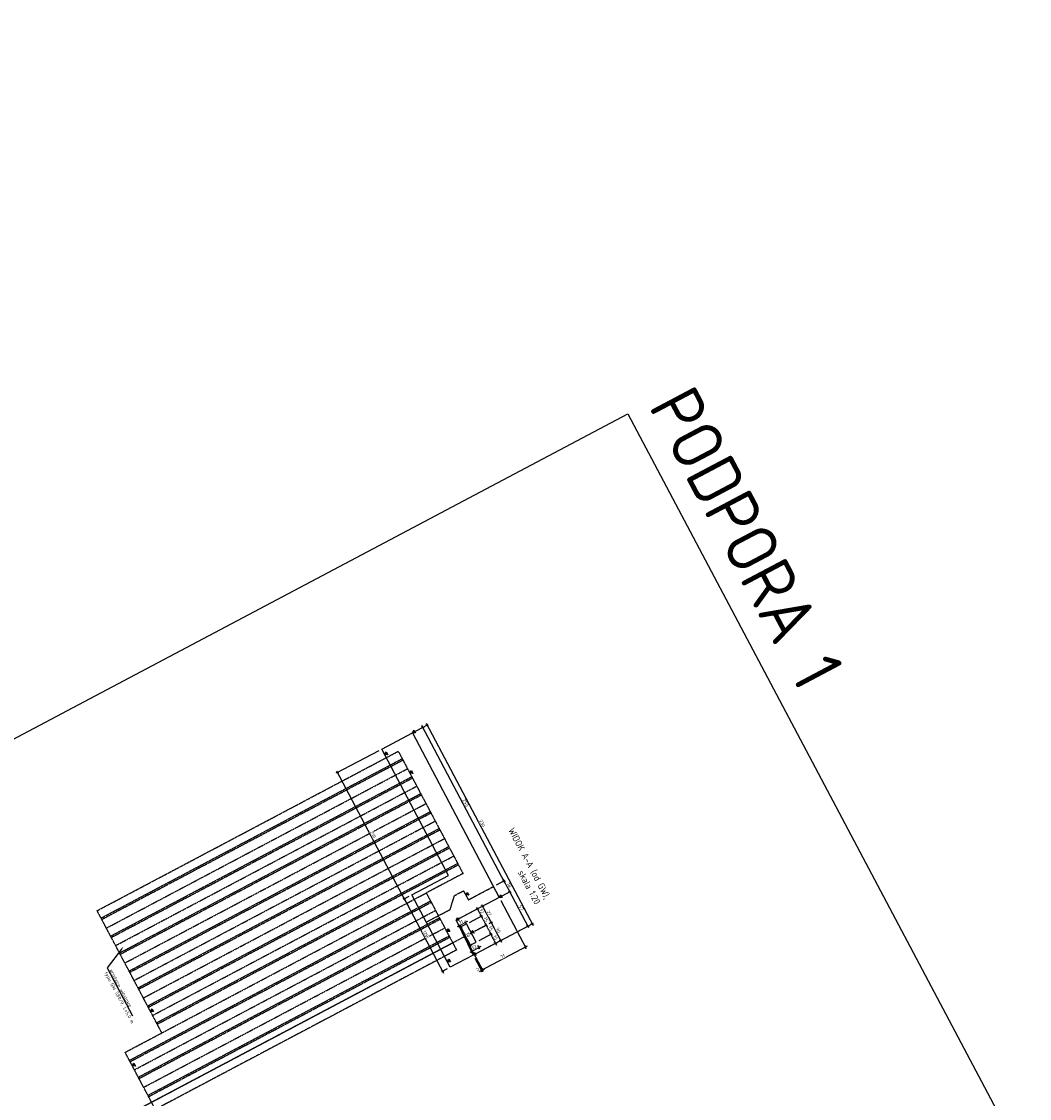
# Model space of a CAD drawing. Header units: millimetres. Extents: x -719417711 to 8331457056, y 1358857702 to 5726797456.
# Tile 62 of 71: x 7530347854 to 7530362644, y 5726656745 to 5726672554. Entities that reach past the tile are written whole.
import ezdxf
from ezdxf import colors
from ezdxf.entities.mleader import LeaderData, LeaderLine
from ezdxf.math import Vec2, Vec3

# ---------------------------------------------------------------- set-up
doc = ezdxf.new("R2010")
doc.units = ezdxf.units.MM
doc.linetypes.add('mp3a', pattern=[3.125, 2.25, -0.875])
doc.linetypes.add('mp7a', pattern=[6.875, 4.75, -0.875, 0.375, -0.875])
for name, color, linetype in [('0 wymiar', 32, 'Continuous'), ('1 cienka', 4, 'Continuous'), ('2 osie 05', 4, 'mp7a'), ('3 przerywana 05', 6, 'mp3a'), ('4 średnia', 3, 'Continuous'), ('5 opis', 7, 'Continuous')]:
    doc.layers.add(name, color=color, linetype=linetype)
doc.layers.add('6 pomoc 01', color=1, linetype='Continuous', plot=False)
doc.styles.add('M 1_100', font='geniso.shx', dxfattribs={"height": 250})
doc.styles.add('M 1_20', font='geniso.shx', dxfattribs={"height": 50})
doc.styles.get("Standard").update_dxf_attribs({"font": 'geniso.shx'})
doc.dimstyles.new('B  1_20 [cm]', dxfattribs={"dimscale": 20, "dimtxt": 2.5, "dimasz": 2, "dimexe": 1, "dimexo": 2.5, "dimtad": 1, "dimdec": 0, "dimlfac": 0.1, "dimzin": 0, "dimdsep": 46, "dimtxsty": 'Standard', "dimblk": 'ARCHTICK', "dimcen": 1, "dimdle": 1.5, "dimclrt": 3, "dimadec": 0, "dimazin": 0, "dimtfac": 1, "dimtdec": 0, "dimtmove": 1, "dimatfit": 3, "dimfxl": 1, "dimtfill": 1, "dimtolj": 1, "dimtzin": 0, "dimarcsym": 0})

# ---------------------------------------------------------------- blocks, each defined once
blk = doc.blocks.new('OG-3.4')
at = {"layer": '4 średnia', "insert": (-1913.05, 762.314), "char_height": 250, "attachment_point": 1, "style": 'M 1_100'}
blk.add_mtext_dynamic_manual_height_columns('\\pi1452.3;{\\LOG-3.4 \\P\\pi796.13;}(107,20 m n.p.m.)', width=3854.57291, gutter_width=1250, heights=[0], dxfattribs=at)
blk = doc.blocks.new('OG-3.5b')
at = {"layer": '4 średnia', "insert": (-1913.05, 762.314), "char_height": 250, "attachment_point": 1, "style": 'M 1_100'}
blk.add_mtext_dynamic_manual_height_columns('\\pi1372.8;{\\LOG-3.5b \\P\\pi796.13;}(107,00 m n.p.m.)', width=3854.57291, gutter_width=1250, heights=[0], dxfattribs=at)
blk = doc.blocks.new('OG-3.5a')
at = {"layer": '4 średnia', "insert": (-1913.05, 762.314), "char_height": 250, "attachment_point": 1, "style": 'M 1_100'}
blk.add_mtext_dynamic_manual_height_columns('\\pi1372.8;{\\LOG-3.5a \\P\\pi796.13;}(107,30 m n.p.m.)', width=3854.57291, gutter_width=1250, heights=[0], dxfattribs=at)
blk = doc.blocks.new('_ArchTick')
at = {"color": 0, "linetype": 'ByBlock', "const_width": 0.15}
blk.add_lwpolyline([(-0.5, -0.5), (0.5, 0.5)], dxfattribs=at)
blk = doc.blocks.new('*D267')
at = {"layer": '0 wymiar', "color": 0, "lineweight": -2, "transparency": 16777216}
for p, q in [((7530354905.545635, 5726659720.063148), (7530355035.659366, 5726659788.948887)), ((7530355298.722666, 5726659249.32163), (7530355003.94677, 5726659806.104389)), ((7530354525.506857, 5726658873.905218), (7530355302.361362, 5726659285.193067))]:
    blk.add_line(p, q, dxfattribs=at)
at = {"layer": 'Defpoints', "color": 0, "transparency": 16777216}
for p in [(7530355017.983719, 5726659779.590919), (7530354861.356519, 5726659696.668232), (7530354481.317741, 5726658850.510303)]:
    blk.add_point(p, dxfattribs=at)
at = {"layer": '0 wymiar', "color": 0, "lineweight": -2, "transparency": 16777216, "xscale": 40, "yscale": 40, "zscale": 40}
for p, rotation in [((7530355017.98372, 5726659779.59092), 117.8979584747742), ((7530355284.685716, 5726659275.8351), 297.8979584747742)]:
    blk.add_blockref('_ArchTick', p, dxfattribs=dict(at, rotation=rotation))
at = {"layer": '0 wymiar', "color": 3, "transparency": 16777216, "insert": (7530355184.476553, 5726659545.259196), "char_height": 50, "attachment_point": 5, "rotation": 297.8979584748, "bg_fill": 3, "box_fill_scale": 1.1, "bg_fill_color": 256, "bg_fill_true_color": 13158600, "bg_fill_transparency": 0}
blk.add_mtext('\\A1;57', dxfattribs=at)
blk = doc.blocks.new('*D203')
at = {"layer": '0 wymiar', "color": 0, "lineweight": -2, "transparency": 16777216}
for p, q in [((7530354821.751485, 5726659879.370355), (7530354951.43767, 5726659948.029738)), ((7530355032.020686, 5726659753.077461), (7530354919.725074, 5726659965.185241)), ((7530354905.545634, 5726659720.06315), (7530355035.659382, 5726659788.948897))]:
    blk.add_line(p, q, dxfattribs=at)
at = {"layer": 'Defpoints', "color": 0, "transparency": 16777216}
for p in [(7530354777.562368, 5726659855.975438), (7530354861.356519, 5726659696.668234)]:
    blk.add_point(p, dxfattribs=at)
at = {"layer": '0 wymiar', "color": 0, "lineweight": -2, "transparency": 16777216, "xscale": 40, "yscale": 40, "zscale": 40}
for p, rotation in [((7530354933.762024, 5726659938.671772), 117.8979584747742), ((7530355017.983736, 5726659779.590931), 297.8979584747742)]:
    blk.add_blockref('_ArchTick', p, dxfattribs=dict(at, rotation=rotation))
at = {"layer": '0 wymiar', "color": 3, "transparency": 16777216, "insert": (7530355009.014714, 5726659876.677538), "char_height": 50, "attachment_point": 5, "rotation": 297.8979584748, "bg_fill": 3, "box_fill_scale": 1.1, "bg_fill_color": 256, "bg_fill_true_color": 13158600, "bg_fill_transparency": 0}
blk.add_mtext('\\A1;18', dxfattribs=at)
at = {"layer": 'Defpoints', "color": 0, "transparency": 16777216}
blk.add_point((7530354933.762023, 5726659938.671773), dxfattribs=at)
blk = doc.blocks.new('*D268')
at = {"layer": '0 wymiar', "color": 0, "lineweight": -2, "transparency": 16777216}
for p, q in [((7530353634.52161, 5726662136.492384), (7530353758.153453, 5726662201.946434)), ((7530354947.799302, 5726659912.158477), (7530353726.440857, 5726662219.101936)), ((7530354821.751483, 5726659879.370354), (7530354951.437998, 5726659948.029913))]:
    blk.add_line(p, q, dxfattribs=at)
at = {"layer": 'Defpoints', "color": 0, "transparency": 16777216}
for p in [(7530353590.332495, 5726662113.097466), (7530353740.477805, 5726662192.588468), (7530354777.562367, 5726659855.975439, -0.000001)]:
    blk.add_point(p, dxfattribs=at)
at = {"layer": '0 wymiar', "color": 0, "lineweight": -2, "transparency": 16777216, "xscale": 40, "yscale": 40, "zscale": 40}
for p, rotation in [((7530353740.477807, 5726662192.588467), 117.8979584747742), ((7530354933.762352, 5726659938.671946), 297.8979584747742)]:
    blk.add_blockref('_ArchTick', p, dxfattribs=dict(at, rotation=rotation))
at = {"layer": '0 wymiar', "color": 3, "transparency": 16777216, "insert": (7530354370.266264, 5726661083.178696), "char_height": 50, "attachment_point": 5, "rotation": 297.8979584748, "bg_fill": 3, "box_fill_scale": 1.1, "bg_fill_color": 256, "bg_fill_true_color": 13158600, "bg_fill_transparency": 0}
blk.add_mtext('\\A1;255', dxfattribs=at)
blk = doc.blocks.new('*D204')
at = {"layer": '0 wymiar', "color": 0, "lineweight": -2, "transparency": 16777216}
for p, q in [((7530353790.516413, 5726662253.025321), (7530355362.798587, 5726659283.245161)), ((7530353634.521455, 5726662136.492348), (7530353822.229009, 5726662235.869818)), ((7530354525.506857, 5726658873.905218), (7530355366.437283, 5726659319.116597))]:
    blk.add_line(p, q, dxfattribs=at)
at = {"layer": 'Defpoints', "color": 0, "transparency": 16777216}
for p in [(7530353590.332338, 5726662113.097431), (7530355348.761637, 5726659309.758631), (7530354481.317741, 5726658850.510303)]:
    blk.add_point(p, dxfattribs=at)
at = {"layer": '0 wymiar', "color": 0, "lineweight": -2, "transparency": 16777216, "xscale": 40, "yscale": 40, "zscale": 40}
for p, rotation in [((7530353804.553363, 5726662226.511852), 117.8979584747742), ((7530355348.761637, 5726659309.758631), 297.8979584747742)]:
    blk.add_blockref('_ArchTick', p, dxfattribs=dict(at, rotation=rotation))
at = {"layer": '0 wymiar', "color": 3, "transparency": 16777216, "insert": (7530354609.799335, 5726660785.681428), "char_height": 50, "attachment_point": 5, "rotation": 297.8979584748, "bg_fill": 3, "box_fill_scale": 1.1, "bg_fill_color": 256, "bg_fill_true_color": 13158600, "bg_fill_transparency": 0}
blk.add_mtext('\\A1;330', dxfattribs=at)
blk = doc.blocks.new('*D250')
at = {"layer": '0 wymiar', "color": 0, "lineweight": -2, "transparency": 16777216}
for p, q in [((7530353094.13869, 5726661850.399136), (7530352469.689601, 5726661519.798849)), ((7530352473.328298, 5726661555.670284), (7530353484.132487, 5726659646.42888)), ((7530353537.908867, 5726659708.844566), (7530353452.41989, 5726659663.584383))]:
    blk.add_line(p, q, dxfattribs=at)
at = {"layer": 'Defpoints', "color": 0, "transparency": 16777216}
for p in [(7530353138.327805, 5726661873.794053), (7530353582.097982, 5726659732.239481), (7530353470.095537, 5726659672.94235)]:
    blk.add_point(p, dxfattribs=at)
at = {"layer": '0 wymiar', "color": 0, "lineweight": -2, "transparency": 16777216, "xscale": 40, "yscale": 40, "zscale": 40}
for p, rotation in [((7530352487.365248, 5726661529.156816), 117.8979584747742), ((7530353470.095537, 5726659672.942348), 297.8979584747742)]:
    blk.add_blockref('_ArchTick', p, dxfattribs=dict(at, rotation=rotation))
at = {"layer": '0 wymiar', "color": 3, "transparency": 16777216, "insert": (7530353011.876575, 5726660618.598072), "char_height": 50, "attachment_point": 5, "rotation": 297.8979584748, "bg_fill": 3, "box_fill_scale": 1.1, "bg_fill_color": 256, "bg_fill_true_color": 13158600, "bg_fill_transparency": 0}
blk.add_mtext('\\A1;210', dxfattribs=at)
blk = doc.blocks.new('*D251')
at = {"layer": '0 wymiar', "color": 0, "lineweight": -2, "transparency": 16777216}
for p, q in [((7530353537.908867, 5726659708.844566), (7530353452.419741, 5726659663.584304)), ((7530353456.058436, 5726659699.45574), (7530354045.61033, 5726658585.890029)), ((7530354099.102497, 5726658648.155245), (7530354013.897735, 5726658603.045532))]:
    blk.add_line(p, q, dxfattribs=at)
at = {"layer": 'Defpoints', "color": 0, "transparency": 16777216}
for p in [(7530353582.097982, 5726659732.239484), (7530354031.57338, 5726658612.4035), (7530354143.291613, 5726658671.550161)]:
    blk.add_point(p, dxfattribs=at)
at = {"layer": '0 wymiar', "color": 0, "lineweight": -2, "transparency": 16777216, "xscale": 40, "yscale": 40, "zscale": 40}
for p, rotation in [((7530353470.095387, 5726659672.94227), 117.8979584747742), ((7530354031.57338, 5726658612.403499), 297.8979584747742)]:
    blk.add_blockref('_ArchTick', p, dxfattribs=dict(at, rotation=rotation))
at = {"layer": '0 wymiar', "color": 3, "transparency": 16777216, "insert": (7530353783.980568, 5726659160.221374), "char_height": 50, "attachment_point": 5, "rotation": 297.8979584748, "bg_fill": 3, "box_fill_scale": 1.1, "bg_fill_color": 256, "bg_fill_true_color": 13158600, "bg_fill_transparency": 0}
blk.add_mtext('\\A1;120', dxfattribs=at)
blk = doc.blocks.new('*D252')
at = {"layer": '0 wymiar', "color": 0, "lineweight": -2, "transparency": 16777216}
for p, q in [((7530354589.68119, 5726659552.836001), (7530354635.795825, 5726659577.25034)), ((7530354604.083229, 5726659594.405842), (7530354758.489677, 5726659302.757679)), ((7530354717.316526, 5726659314.904507), (7530354762.128374, 5726659338.629114))]:
    blk.add_line(p, q, dxfattribs=at)
at = {"layer": 'Defpoints', "color": 0, "transparency": 16777216}
for p in [(7530354545.492074, 5726659529.441084), (7530354673.12741, 5726659291.50959), (7530354744.452726, 5726659329.271149)]:
    blk.add_point(p, dxfattribs=at)
at = {"layer": '0 wymiar', "color": 0, "lineweight": -2, "transparency": 16777216, "xscale": 40, "yscale": 40, "zscale": 40}
for p, rotation in [((7530354618.120179, 5726659567.892373), 117.8979584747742), ((7530354744.452728, 5726659329.271148), 297.8979584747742)]:
    blk.add_blockref('_ArchTick', p, dxfattribs=dict(at, rotation=rotation))
at = {"layer": '0 wymiar', "color": 3, "transparency": 16777216, "insert": (7530354714.432636, 5726659466.130249), "char_height": 50, "attachment_point": 5, "rotation": 297.8979584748, "bg_fill": 3, "box_fill_scale": 1.1, "bg_fill_color": 256, "bg_fill_true_color": 13158600, "bg_fill_transparency": 0}
blk.add_mtext('\\A1;27', dxfattribs=at)
blk = doc.blocks.new('*D194')
at = {"layer": '0 wymiar', "color": 0, "lineweight": -2, "transparency": 16777216}
for p, q in [((7530354717.316526, 5726659314.904507), (7530354762.128333, 5726659338.629093)), ((7530354730.415737, 5726659355.784595), (7530354898.859108, 5726659037.623016)), ((7530354525.506857, 5726658873.905218), (7530354902.497804, 5726659073.494452))]:
    blk.add_line(p, q, dxfattribs=at)
at = {"layer": 'Defpoints', "color": 0, "transparency": 16777216}
for p in [(7530354673.12741, 5726659291.50959), (7530354884.822157, 5726659064.136486), (7530354481.317741, 5726658850.510303)]:
    blk.add_point(p, dxfattribs=at)
at = {"layer": '0 wymiar', "color": 0, "lineweight": -2, "transparency": 16777216, "xscale": 40, "yscale": 40, "zscale": 40}
for p, rotation in [((7530354744.452687, 5726659329.271127), 117.8979584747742), ((7530354884.822158, 5726659064.136486), 297.8979584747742)]:
    blk.add_blockref('_ArchTick', p, dxfattribs=dict(at, rotation=rotation))
at = {"layer": '0 wymiar', "color": 3, "transparency": 16777216, "insert": (7530354847.779258, 5726659214.249992), "char_height": 50, "attachment_point": 5, "rotation": 297.8979584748, "bg_fill": 3, "box_fill_scale": 1.1, "bg_fill_color": 256, "bg_fill_true_color": 13158600, "bg_fill_transparency": 0}
blk.add_mtext('\\A1;30', dxfattribs=at)
blk = doc.blocks.new('*D253')
at = {"layer": '0 wymiar', "color": 0, "lineweight": -2, "transparency": 16777216}
for p, q in [((7530354273.816814, 5726659385.608874), (7530354561.053582, 5726659537.679811)), ((7530354426.186202, 5726659330.497314), (7530354617.201383, 5726659431.625933)), ((7530354529.340987, 5726659554.835314), (7530354613.562687, 5726659395.754498))]:
    blk.add_line(p, q, dxfattribs=at)
at = {"layer": 'Defpoints', "color": 0, "transparency": 16777216}
for p in [(7530354229.627699, 5726659362.21396), (7530354381.997086, 5726659307.102398)]:
    blk.add_point(p, dxfattribs=at)
at = {"layer": '0 wymiar', "color": 0, "lineweight": -2, "transparency": 16777216, "xscale": 40, "yscale": 40, "zscale": 40}
for p, rotation in [((7530354543.377936, 5726659528.321845), 117.8979584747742), ((7530354599.525737, 5726659422.267966), 297.8979584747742)]:
    blk.add_blockref('_ArchTick', p, dxfattribs=dict(at, rotation=rotation))
at = {"layer": '0 wymiar', "color": 3, "transparency": 16777216, "insert": (7530354604.598021, 5726659492.843394), "char_height": 50, "attachment_point": 5, "rotation": 297.8979584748, "bg_fill": 3, "box_fill_scale": 1.1, "bg_fill_color": 256, "bg_fill_true_color": 13158600, "bg_fill_transparency": 0}
blk.add_mtext('\\A1;12', dxfattribs=at)
at = {"layer": 'Defpoints', "color": 0, "transparency": 16777216}
blk.add_point((7530354599.525736, 5726659422.267966), dxfattribs=at)
blk = doc.blocks.new('*D254')
at = {"layer": '0 wymiar', "color": 0, "lineweight": -2, "transparency": 16777216}
for p, q in [((7530354426.186202, 5726659330.497314), (7530354617.201365, 5726659431.625922)), ((7530354585.48877, 5726659448.781425), (7530354683.747435, 5726659263.187108)), ((7530354628.938295, 5726659268.114674), (7530354652.034839, 5726659280.34261))]:
    blk.add_line(p, q, dxfattribs=at)
at = {"layer": 'Defpoints', "color": 0, "transparency": 16777216}
blk.add_point((7530354381.997086, 5726659307.102398), dxfattribs=at)
at = {"layer": '0 wymiar', "color": 0, "lineweight": -2, "transparency": 16777216, "xscale": 40, "yscale": 40, "zscale": 40}
for p, rotation in [((7530354599.525719, 5726659422.267956), 117.8979584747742), ((7530354669.710485, 5726659289.700577), 297.8979584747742)]:
    blk.add_blockref('_ArchTick', p, dxfattribs=dict(at, rotation=rotation))
at = {"layer": '0 wymiar', "color": 3, "transparency": 16777216, "insert": (7530354667.759936, 5726659373.530454), "char_height": 50, "attachment_point": 5, "rotation": 297.8979584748, "bg_fill": 3, "box_fill_scale": 1.1, "bg_fill_color": 256, "bg_fill_true_color": 13158600, "bg_fill_transparency": 0}
blk.add_mtext('\\A1;15', dxfattribs=at)
at = {"layer": 'Defpoints', "color": 0, "transparency": 16777216}
for p in [(7530354669.710484, 5726659289.700577), (7530354673.12741, 5726659291.50959)]:
    blk.add_point(p, dxfattribs=at)
blk = doc.blocks.new('*D255')
at = {"layer": '0 wymiar', "color": 0, "lineweight": -2, "transparency": 16777216}
for p, q in [((7530354625.521362, 5726659266.30567), (7530354652.034817, 5726659280.342611)), ((7530354655.673513, 5726659316.214046), (7530354753.93215, 5726659130.619786)), ((7530354566.555663, 5726659065.362602), (7530354757.570846, 5726659166.491222))]:
    blk.add_line(p, q, dxfattribs=at)
at = {"layer": 'Defpoints', "color": 0, "transparency": 16777216}
blk.add_point((7530354522.366547, 5726659041.967686), dxfattribs=at)
at = {"layer": '0 wymiar', "color": 0, "lineweight": -2, "transparency": 16777216, "xscale": 40, "yscale": 40, "zscale": 40}
for p, rotation in [((7530354669.710463, 5726659289.700578), 117.8979584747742), ((7530354739.8952, 5726659157.133255), 297.8979584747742)]:
    blk.add_blockref('_ArchTick', p, dxfattribs=dict(at, rotation=rotation))
at = {"layer": '0 wymiar', "color": 3, "transparency": 16777216, "insert": (7530354737.944667, 5726659240.963104), "char_height": 50, "attachment_point": 5, "rotation": 297.8979584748, "bg_fill": 3, "box_fill_scale": 1.1, "bg_fill_color": 256, "bg_fill_true_color": 13158600, "bg_fill_transparency": 0}
blk.add_mtext('\\A1;15', dxfattribs=at)
at = {"layer": 'Defpoints', "color": 0, "transparency": 16777216}
for p in [(7530354669.710478, 5726659289.700586), (7530354739.895199, 5726659157.133256)]:
    blk.add_point(p, dxfattribs=at)
blk = doc.blocks.new('*D195')
at = {"layer": '0 wymiar', "color": 0, "lineweight": -2, "transparency": 16777216}
for p, q in [((7530354566.555663, 5726659065.362602), (7530354757.570826, 5726659166.491211)), ((7530354725.85823, 5726659183.646714), (7530354824.116874, 5726658998.052439)), ((7530354525.506904, 5726658873.905231), (7530354827.755569, 5726659033.923874))]:
    blk.add_line(p, q, dxfattribs=at)
at = {"layer": 'Defpoints', "color": 0, "transparency": 16777216}
for p in [(7530354522.366547, 5726659041.967686), (7530354481.317788, 5726658850.510315)]:
    blk.add_point(p, dxfattribs=at)
at = {"layer": '0 wymiar', "color": 0, "lineweight": -2, "transparency": 16777216, "xscale": 40, "yscale": 40, "zscale": 40}
for p, rotation in [((7530354739.89518, 5726659157.133245), 117.8979584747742), ((7530354810.079924, 5726659024.565907), 297.8979584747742)]:
    blk.add_blockref('_ArchTick', p, dxfattribs=dict(at, rotation=rotation))
at = {"layer": '0 wymiar', "color": 3, "transparency": 16777216, "insert": (7530354808.129386, 5726659108.395762), "char_height": 50, "attachment_point": 5, "rotation": 297.8979584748, "bg_fill": 3, "box_fill_scale": 1.1, "bg_fill_color": 256, "bg_fill_true_color": 13158600, "bg_fill_transparency": 0}
blk.add_mtext('\\A1;15', dxfattribs=at)
at = {"layer": 'Defpoints', "color": 0, "transparency": 16777216}
blk.add_point((7530354810.079924, 5726659024.565907), dxfattribs=at)
blk = doc.blocks.new('*D256')
at = {"layer": '0 wymiar', "color": 0, "lineweight": -2, "transparency": 16777216}
for p, q in [((7530354285.259501, 5726659289.831924), (7530354453.702898, 5726658971.670296)), ((7530354326.830641, 5726659277.895802), (7530354316.972097, 5726659272.676422)), ((7530354459.272618, 5726659008.564068), (7530354457.341594, 5726659007.541731))]:
    blk.add_line(p, q, dxfattribs=at)
at = {"layer": 'Defpoints', "color": 0, "transparency": 16777216}
for p in [(7530354415.083503, 5726658985.169152), (7530354439.665947, 5726658998.183765)]:
    blk.add_point(p, dxfattribs=at)
at = {"layer": '0 wymiar', "color": 0, "lineweight": -2, "transparency": 16777216, "xscale": 40, "yscale": 40, "zscale": 40}
for p, rotation in [((7530354299.296452, 5726659263.318456), 117.8979584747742), ((7530354439.665948, 5726658998.183764), 297.8979584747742)]:
    blk.add_blockref('_ArchTick', p, dxfattribs=dict(at, rotation=rotation))
at = {"layer": '0 wymiar', "color": 3, "transparency": 16777216, "insert": (7530354402.623034, 5726659148.297297), "char_height": 50, "attachment_point": 5, "rotation": 297.8979584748, "bg_fill": 3, "box_fill_scale": 1.1, "bg_fill_color": 256, "bg_fill_true_color": 13158600, "bg_fill_transparency": 0}
blk.add_mtext('\\A1;30', dxfattribs=at)
at = {"layer": 'Defpoints', "color": 0, "transparency": 16777216}
blk.add_point((7530354282.641525, 5726659254.500887), dxfattribs=at)
blk = doc.blocks.new('*D257')
at = {"layer": '0 wymiar', "color": 0, "lineweight": -2, "transparency": 16777216}
for p, q in [((7530354396.821838, 5726659343.217394), (7530354244.412848, 5726659262.52794)), ((7530354259.220109, 5726659298.675972), (7530354261.56835, 5726659294.240536)), ((7530354358.60217, 5726659351.291513), (7530354360.950403, 5726659346.856091))]:
    blk.add_line(p, q, dxfattribs=at)
at = {"layer": '0 wymiar', "color": 0, "lineweight": -2, "transparency": 16777216, "xscale": 40, "yscale": 40, "zscale": 40}
for p, rotation in [((7530354270.926315, 5726659276.56489), 207.8979584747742), ((7530354370.308369, 5726659329.180445), 27.89795847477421)]:
    blk.add_blockref('_ArchTick', p, dxfattribs=dict(at, rotation=rotation))
at = {"layer": '0 wymiar', "color": 3, "transparency": 16777216, "insert": (7530354303.071156, 5726659336.014503), "char_height": 50, "attachment_point": 5, "rotation": 27.8979584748, "bg_fill": 3, "box_fill_scale": 1.1, "bg_fill_color": 256, "bg_fill_true_color": 13158600, "bg_fill_transparency": 0}
blk.add_mtext('\\A1;11', dxfattribs=at)
at = {"layer": 'Defpoints', "color": 0, "transparency": 16777216}
for p in [(7530354270.926315, 5726659276.56489), (7530354282.615025, 5726659254.486857), (7530354381.997087, 5726659307.1024)]:
    blk.add_point(p, dxfattribs=at)
blk = doc.blocks.new('*D258')
at = {"layer": '0 wymiar', "color": 0, "lineweight": -2, "transparency": 16777216}
for p, q in [((7530354592.265093, 5726658974.057425), (7530354431.928559, 5726658889.170915)), ((7530354438.451859, 5726658940.965977), (7530354467.799994, 5726658885.532218)), ((7530354545.761464, 5726658997.778571), (7530354575.109591, 5726658942.344829))]:
    blk.add_line(p, q, dxfattribs=at)
at = {"layer": '0 wymiar', "color": 0, "lineweight": -2, "transparency": 16777216, "xscale": 40, "yscale": 40, "zscale": 40}
for p, rotation in [((7530354458.442028, 5726658903.207864), 207.8979584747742), ((7530354565.751624, 5726658960.020474), 27.89795847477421)]:
    blk.add_blockref('_ArchTick', p, dxfattribs=dict(at, rotation=rotation))
at = {"layer": '0 wymiar', "color": 3, "transparency": 16777216, "insert": (7530354494.548336, 5726658964.760355), "char_height": 50, "attachment_point": 5, "rotation": 27.8979584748, "bg_fill": 3, "box_fill_scale": 1.1, "bg_fill_color": 256, "bg_fill_true_color": 13158600, "bg_fill_transparency": 0}
blk.add_mtext('\\A1;12', dxfattribs=at)
at = {"layer": 'Defpoints', "color": 0, "transparency": 16777216}
for p in [(7530354415.056942, 5726658985.155093), (7530354522.366549, 5726659041.967688), (7530354458.442028, 5726658903.207865)]:
    blk.add_point(p, dxfattribs=at)
blk = doc.blocks.new('*D196')
at = {"layer": '0 wymiar', "color": 0, "lineweight": -2, "transparency": 16777216}
for p, q in [((7530354884.751436, 5726659652.479119), (7530355258.005685, 5726658947.463774)), ((7530354253.022616, 5726659318.024844), (7530354626.276906, 5726658613.00942)), ((7530355275.161188, 5726658979.176369), (7530354590.405471, 5726658616.648118))]:
    blk.add_line(p, q, dxfattribs=at)
at = {"layer": 'Defpoints', "color": 0, "transparency": 16777216}
for p in [(7530354861.356521, 5726659696.668236), (7530354229.627701, 5726659362.213961), (7530354616.91894, 5726658630.685068)]:
    blk.add_point(p, dxfattribs=at)
at = {"layer": '0 wymiar', "color": 0, "lineweight": -2, "transparency": 16777216, "xscale": 40, "yscale": 40, "zscale": 40}
for p, rotation in [((7530355248.647718, 5726658965.13942), 27.89795847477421), ((7530354616.91894, 5726658630.685067), 207.8979584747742)]:
    blk.add_blockref('_ArchTick', p, dxfattribs=dict(at, rotation=rotation))
at = {"layer": '0 wymiar', "color": 3, "transparency": 16777216, "insert": (7530354915.237142, 5726658831.054079), "char_height": 50, "attachment_point": 5, "rotation": 27.8979584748, "bg_fill": 3, "box_fill_scale": 1.1, "bg_fill_color": 256, "bg_fill_true_color": 13158600, "bg_fill_transparency": 0}
blk.add_mtext('\\A1;71', dxfattribs=at)
blk = doc.blocks.new('*D259')
at = {"layer": '0 wymiar', "color": 0, "lineweight": -2, "transparency": 16777216}
for p, q in [((7530354253.022547, 5726659318.024824), (7530354626.276844, 5726658613.009386)), ((7530354504.712659, 5726658806.321187), (7530354611.264912, 5726658605.061661)), ((7530354601.906945, 5726658622.737307), (7530354566.555653, 5726658604.021374)), ((7530354616.918878, 5726658630.685032), (7530354652.27017, 5726658649.400965))]:
    blk.add_line(p, q, dxfattribs=at)
at = {"layer": 'Defpoints', "color": 0, "transparency": 16777216}
for p in [(7530354229.627631, 5726659362.213939), (7530354481.317742, 5726658850.510303)]:
    blk.add_point(p, dxfattribs=at)
at = {"layer": '0 wymiar', "color": 3, "transparency": 16777216, "insert": (7530354549.114378, 5726658637.224331), "char_height": 50, "attachment_point": 5, "rotation": 27.8979584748, "bg_fill": 3, "box_fill_scale": 1.1, "bg_fill_color": 256, "bg_fill_true_color": 13158600, "bg_fill_transparency": 0}
blk.add_mtext('\\A1;2', dxfattribs=at)
at = {"layer": '0 wymiar', "color": 0, "lineweight": -2, "transparency": 16777216}
blk.add_line((7530354616.918878, 5726658630.685032), (7530354601.906945, 5726658622.737307), dxfattribs=at)
at = {"layer": 'Defpoints', "color": 0, "transparency": 16777216}
blk.add_point((7530354601.906944, 5726658622.737308), dxfattribs=at)
at = {"layer": '0 wymiar', "color": 0, "lineweight": -2, "transparency": 16777216, "xscale": 40, "yscale": 40, "zscale": 40}
for p, rotation in [((7530354601.906945, 5726658622.737307), 27.89795847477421), ((7530354616.918878, 5726658630.685032), 207.8979584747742)]:
    blk.add_blockref('_ArchTick', p, dxfattribs=dict(at, rotation=rotation))

msp = doc.modelspace()

# ---------------------------------------------------------------- block references
at = {"layer": '0 wymiar', "rotation": 297.8979501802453}
msp.add_blockref('OG-3.4', (7530295318.170634, 5726769127.920026), dxfattribs=at)

# ---------------------------------------------------------------- next in the draw order: block references
msp.add_blockref('OG-3.5b', (7530304173.91927, 5726751973.430897), dxfattribs=at)

# ---------------------------------------------------------------- next in the draw order: block references
at = {"layer": '1 cienka', "rotation": 297.8979501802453}
msp.add_blockref('OG-3.5a', (7530306321.879252, 5726748557.454565), dxfattribs=at)

# ---------------------------------------------------------------- next in the draw order: hatches: boundary and pattern name
at = {"layer": '0 wymiar'}
for points in [[(7530353590.461913, 5726662113.166036), (7530353613.908242, 5726662151.974792), (7530353635.738502, 5726662110.741043)], [(7530353181.332163, 5726661792.565926), (7530353204.77849, 5726661831.374681), (7530353226.608749, 5726661790.140932)], [(7530353552.116925, 5726661519.658188), (7530353575.563253, 5726661558.466945), (7530353597.393514, 5726661517.233196)], [(7530354370.927166, 5726659732.146058), (7530354394.373495, 5726659770.954814), (7530354416.203753, 5726659729.721065)], [(7530354861.356519, 5726659696.668233), (7530354884.802846, 5726659735.476988), (7530354906.633105, 5726659694.243239)], [(7530354229.627631, 5726659362.21394), (7530354253.073961, 5726659401.022697), (7530354274.90422, 5726659359.788947)], [(7530354090.797076, 5726659198.478039), (7530354114.243405, 5726659237.286794), (7530354136.073665, 5726659196.053046)], [(7530354452.181773, 5726659174.535029), (7530354475.628101, 5726659213.343786), (7530354497.458362, 5726659172.110037)], [(7530354101.251474, 5726658750.95703), (7530354124.697804, 5726658789.765788), (7530354146.528063, 5726658748.532038)], [(7530354481.317741, 5726658850.510301), (7530354504.764071, 5726658889.319058), (7530354526.594329, 5726658848.085308)], [(7530349746.134665, 5726658022.444504), (7530349769.580994, 5726658061.25326), (7530349791.411253, 5726658020.019511)], [(7530349478.804335, 5726657223.684914), (7530349502.250664, 5726657262.49367), (7530349524.080922, 5726657221.25992)]]:
    msp.add_hatch(color=256, dxfattribs=at).paths.add_polyline_path(points)

# ---------------------------------------------------------------- next in the draw order: linework, layer by layer
for points in [[(7530353590.461913, 5726662113.166036), (7530353613.908242, 5726662151.974792), (7530353635.738502, 5726662110.741043), (7530353590.461913, 5726662113.166036)], [(7530353181.332163, 5726661792.565926), (7530353204.77849, 5726661831.374681), (7530353226.608749, 5726661790.140932), (7530353181.332163, 5726661792.565926)], [(7530353552.116925, 5726661519.658188), (7530353575.563253, 5726661558.466945), (7530353597.393514, 5726661517.233196), (7530353552.116925, 5726661519.658188)], [(7530354861.35681, 5726659696.668368), (7530354884.80314, 5726659735.477126), (7530354906.633398, 5726659694.243376), (7530354861.35681, 5726659696.668368)], [(7530354229.627631, 5726659362.21394), (7530354253.073961, 5726659401.022697), (7530354274.90422, 5726659359.788947), (7530354229.627631, 5726659362.21394)], [(7530354452.181773, 5726659174.535029), (7530354475.628101, 5726659213.343786), (7530354497.458362, 5726659172.110037), (7530354452.181773, 5726659174.535029)], [(7530354101.251474, 5726658750.95703), (7530354124.697804, 5726658789.765788), (7530354146.528063, 5726658748.532038), (7530354101.251474, 5726658750.95703)], [(7530354481.317741, 5726658850.510301), (7530354504.764071, 5726658889.319058), (7530354526.594329, 5726658848.085308), (7530354481.317741, 5726658850.510301)], [(7530349746.134665, 5726658022.444504), (7530349769.580994, 5726658061.25326), (7530349791.411253, 5726658020.019511), (7530349746.134665, 5726658022.444504)]]:
    msp.add_lwpolyline(points, dxfattribs=at)
for points, elevation in [([(7530354370.927166, 5726659732.146058), (7530354394.373495, 5726659770.954814), (7530354416.203753, 5726659729.721065), (7530354370.927166, 5726659732.146058)], -0.000001), ([(7530354090.797076, 5726659198.478039), (7530354114.243405, 5726659237.286794), (7530354136.073665, 5726659196.053046), (7530354090.797076, 5726659198.478039)], 0.000001), ([(7530349478.804335, 5726657223.684914), (7530349502.250664, 5726657262.49367), (7530349524.080922, 5726657221.25992), (7530349478.804335, 5726657223.684914)], 0.000001)]:
    msp.add_lwpolyline(points, dxfattribs=dict(at, elevation=elevation))
at = {"layer": '2 osie 05'}
for p, q in [((7530349098.315986, 5726659246.066926, 0.000001), (7530353517.227837, 5726661585.557907, 0.000001)), ((7530349234.006236, 5726658989.770466, 0.000001), (7530353652.918087, 5726661329.261448, 0.000001)), ((7530349369.47854, 5726658733.885671, 0.000001), (7530353788.39039, 5726661073.376653, 0.000001)), ((7530349505.16879, 5726658477.589213, 0.000001), (7530353924.08064, 5726660817.080195, 0.000001)), ((7530349641.073758, 5726658220.887194, 0.000001), (7530354059.985606, 5726660560.378173, 0.000001)), ((7530349776.764009, 5726657964.590734, 0.000001), (7530354195.675858, 5726660304.081713, 0.000001)), ((7530349912.852044, 5726657707.542924, 0.000001), (7530353792.536757, 5726659761.842455)), ((7530349509.43368, 5726657165.831144, 0.000001), (7530353928.345539, 5726659505.322129, 0.000001)), ((7530349539.958029, 5726656573.871431), (7530354673.127409, 5726659291.50959)), ((7530349645.404181, 5726656909.005335, 0.000001), (7530354064.31605, 5726659248.496325, 0.000001)), ((7530349760.903622, 5726656690.84598), (7530354179.815496, 5726659030.336974))]:
    msp.add_line(p, q, dxfattribs=at)
at = {"layer": '3 przerywana 05'}
for p, q in [((7530349020.358294, 5726659393.31613, 0.000001), (7530353439.270144, 5726661732.807111, 0.000001)), ((7530349030.626143, 5726659373.921859, 0.000001), (7530353449.537992, 5726661713.412841, 0.000001)), ((7530349160.547179, 5726659128.522488, 0.000001), (7530353579.45903, 5726661468.013469, 0.000001)), ((7530349170.81483, 5726659109.128589, 0.000001), (7530353589.726683, 5726661448.619572, 0.000001)), ((7530349291.520848, 5726658881.134871, 0.000001), (7530353710.432697, 5726661220.625853, 0.000001)), ((7530349301.788696, 5726658861.7406, 0.000001), (7530353720.700547, 5726661201.231582, 0.000001)), ((7530349431.709735, 5726658616.341231, 0.000001), (7530353850.621584, 5726660955.832212, 0.000001)), ((7530349441.977386, 5726658596.947337, 0.000001), (7530353860.889235, 5726660936.438317, 0.000001)), ((7530349562.683403, 5726658368.953616, 0.000001), (7530353981.595252, 5726660708.444598, 0.000001)), ((7530349572.951251, 5726658349.559344, 0.000001), (7530353991.863102, 5726660689.050326, 0.000001)), ((7530349703.30495, 5726658103.342752, 0.000001), (7530354122.2168, 5726660442.833733, 0.000001)), ((7530349713.572602, 5726658083.948854, 0.000001), (7530354132.484451, 5726660423.439835, 0.000001)), ((7530349834.27862, 5726657855.955138, 0.000001), (7530354253.190468, 5726660195.446117, 0.000001)), ((7530349844.546471, 5726657836.560865, 0.000001), (7530354263.458318, 5726660176.051847, 0.000001)), ((7530349435.974624, 5726657304.583161, 0.000001), (7530353854.886479, 5726659644.074145, 0.000001)), ((7530349446.242273, 5726657285.189266, 0.000001), (7530353865.154128, 5726659624.68025, 0.000001)), ((7530349566.94829, 5726657057.195549, 0.000001), (7530353985.860153, 5726659396.686536, 0.000001)), ((7530349577.216141, 5726657037.801276, 0.000001), (7530353996.128005, 5726659377.292265, 0.000001)), ((7530349707.635374, 5726656791.460896, 0.000001), (7530354126.547245, 5726659130.951889, 0.000001)), ((7530349717.903026, 5726656772.066999, 0.000001), (7530354136.814896, 5726659111.557993, 0.000001))]:
    msp.add_line(p, q, dxfattribs=at)
msp.add_lwpolyline([(7530353381.753174, 5726661841.447162), (7530354331.644003, 5726660047.260355), (7530353792.536757, 5726659761.842455), (7530354235.959171, 5726658924.290858), (7530349817.053105, 5726656584.788884), (7530349373.624906, 5726657422.351474), (7530349912.732153, 5726657707.769375), (7530348962.841326, 5726659501.956179), (7530353381.753173, 5726661841.447163)], dxfattribs=at)
at = {"layer": '3 przerywana 05', "ltscale": 0.5, "elevation": -0.000001}
msp.add_lwpolyline([(7530353792.454052, 5726659334.432555), (7530354143.622902, 5726659520.350805), (7530354206.373316, 5726659724.298258), (7530354338.146824, 5726659794.062702), (7530354409.543097, 5726659661.136121), (7530354586.295665, 5726659754.713692), (7530354777.562367, 5726659855.975439)], dxfattribs=at)
at = {"layer": '4 średnia'}
msp.add_lwpolyline([(7530354861.356519, 5726659696.668232), (7530354229.627632, 5726659362.213941), (7530354481.317742, 5726658850.510303), (7530354143.291611, 5726658671.55016), (7530353582.097983, 5726659732.239483), (7530354121.057863, 5726660017.579364), (7530353138.327804, 5726661873.794053), (7530353590.461915, 5726662113.166038), (7530354861.356763, 5726659696.668343)], dxfattribs=at)
msp.add_lwpolyline([(7530354522.366546, 5726659041.967686), (7530354381.997086, 5726659307.102398), (7530354282.641525, 5726659254.500887), (7530354415.056943, 5726658985.155092)], close=True, dxfattribs=at)
at = {"layer": '6 pomoc 01'}
msp.add_lwpolyline([(7530356750.906199, 5726666795.571672), (7530370272.48815, 5726641255.537883), (7530353663.77501, 5726632462.4377), (7530340142.193062, 5726658002.47149)], close=True, dxfattribs=at)

# ---------------------------------------------------------------- next in the draw order: texts
at = {"layer": '5 opis', "insert": (7530355622.037853, 5726659708.67709), "char_height": 100, "attachment_point": 3, "rotation": 297.8979501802, "style": 'M 1_20'}
msp.add_mtext_dynamic_manual_height_columns('WIDOK A-A (od GW),\\Pskala 1:20', width=3083.57293126, gutter_width=250, heights=[0], dxfattribs=at)
at = {"layer": '6 pomoc 01', "insert": (7530357706.350108, 5726667258.816215), "char_height": 750, "attachment_point": 1, "rotation": 297.8979501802, "style": 'M 1_100'}
msp.add_mtext_dynamic_manual_height_columns('PODPORA 1', width=13836.79110666, gutter_width=1250, heights=[0], dxfattribs=at)

# ---------------------------------------------------------------- next in the draw order: leaders
at = {"layer": '0 wymiar'}
ml = msp.add_multileader_mtext('Standard', dxfattribs=at)
ml.set_content('grodzice winylowe \\Ptypu GW 580/9, L=5,0 m', color=3)
ml.set_leader_properties()
ml.build(insert=Vec2(0, 0))
ml.multileader.update_dxf_attribs({"text_left_attachment_type": 6, "text_right_attachment_type": 6, "dogleg_length": 0.36, "arrow_head_size": 50, "scale": 20})
ctx = ml.context
ctx.base_point, ctx.scale, ctx.char_height, ctx.arrow_head_size, ctx.landing_gap_size, ctx.plane_origin, ctx.plane_x_axis, ctx.plane_y_axis = Vec3(7530349112.726375, 5726658655.462015), 20, 50, 50, 40, Vec3(7530349210.812477, 5726659439.820363), Vec3(0.4678981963, -0.8837823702), Vec3(0.8837823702, 0.4678981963)
ctx.left_attachment, ctx.right_attachment = 6, 6
notes = []
notes.append((ctx, [(0, (1, 1, 0), (7530349109.357508, 5726658661.825248), (0.4678981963, -0.8837823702), 7.2, [(0, [(7530349350.780314, 5726658976.234951)], 0, [])])]))
ctx.mtext.insert, ctx.mtext.text_direction, ctx.mtext.rotation, ctx.mtext.flow_direction = Vec3(7530349186.6787, 5726658649.354358), Vec3(0.4678981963, -0.8837823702), 5.1993000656, 5
for ctx, leaders in notes:
    for number, flags, end, landing, length, lines in leaders:
        leader = LeaderData()
        leader.index, (leader.has_last_leader_line, leader.has_dogleg_vector, leader.attachment_direction) = number, flags
        leader.last_leader_point, leader.dogleg_vector, leader.dogleg_length = Vec3(end), Vec3(landing), length
        for number, points, colour, breaks in lines:
            line = LeaderLine()
            line.index, line.vertices, line.color, line.breaks = number, Vec3.list(points), colors.encode_raw_color(colour), breaks
            leader.lines.append(line)
        ctx.leaders.append(leader)

# ---------------------------------------------------------------- next in the draw order: dimensions: what is measured, and where the dimension line sits
dim = msp.add_linear_dim(base=(7530355017.983719, 5726659779.590919), p1=(7530354481.31774, 5726658850.510302), p2=(7530354861.356519, 5726659696.668232), angle=297.8979584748, dimstyle='B  1_20 [cm]', dxfattribs=at)
dim.commit()
dim.dimension.update_dxf_attribs({"geometry": '*D267', "text_midpoint": (7530355184.476554, 5726659545.259197)})

# ---------------------------------------------------------------- next in the draw order: dimensions: what is measured, and where the dimension line sits
dim = msp.add_linear_dim(base=(7530354933.762023, 5726659938.671773), p1=(7530354861.356519, 5726659696.668234), p2=(7530354777.562368, 5726659855.975438), angle=297.8979584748, dimstyle='B  1_20 [cm]', dxfattribs=at)
dim.commit()
dim.dimension.update_dxf_attribs({"geometry": '*D203', "text_midpoint": (7530355009.014715, 5726659876.67754)})

# ---------------------------------------------------------------- next in the draw order: dimensions: what is measured, and where the dimension line sits
dim = msp.add_linear_dim(base=(7530353740.477805, 5726662192.588468), p1=(7530354777.562367, 5726659855.975439, -0.000001), p2=(7530353590.332494, 5726662113.097467), angle=297.8979584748, dimstyle='B  1_20 [cm]', dxfattribs=at)
dim.commit()
dim.dimension.update_dxf_attribs({"geometry": '*D268', "text_midpoint": (7530354370.266264, 5726661083.178698)})

# ---------------------------------------------------------------- next in the draw order: dimensions: what is measured, and where the dimension line sits
dim = msp.add_linear_dim(base=(7530355348.761637, 5726659309.758631), p1=(7530353590.332337, 5726662113.09743), p2=(7530354481.31774, 5726658850.510302), angle=297.8979584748, dimstyle='B  1_20 [cm]', dxfattribs=at)
dim.commit()
dim.dimension.update_dxf_attribs({"geometry": '*D204', "text_midpoint": (7530354609.799335, 5726660785.681429)})

# ---------------------------------------------------------------- next in the draw order: dimensions: what is measured, and where the dimension line sits
for base, p1, p2, picture, middle in [((7530353470.095537, 5726659672.94235), (7530353138.327804, 5726661873.794053), (7530353582.097983, 5726659732.239483), '*D250', (7530353011.876575, 5726660618.598072)), ((7530354744.452726, 5726659329.271149), (7530354545.492075, 5726659529.441086), (7530354673.127409, 5726659291.50959), '*D252', (7530354714.432636, 5726659466.130251))]:
    dim = msp.add_linear_dim(base=base, p1=p1, p2=p2, angle=297.8979584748, dimstyle='B  1_20 [cm]', dxfattribs=at)
    dim.commit()
    dim.dimension.update_dxf_attribs({"geometry": picture, "text_midpoint": middle})

# ---------------------------------------------------------------- next in the draw order: dimensions: what is measured, and where the dimension line sits
for base, p1, p2, picture, middle in [((7530354031.57338, 5726658612.4035), (7530353582.097982, 5726659732.239485), (7530354143.291611, 5726658671.55016), '*D251', (7530353783.980568, 5726659160.221375)), ((7530354884.822157, 5726659064.136486), (7530354673.127409, 5726659291.50959), (7530354481.31774, 5726658850.510302), '*D194', (7530354847.779259, 5726659214.249994))]:
    dim = msp.add_linear_dim(base=base, p1=p1, p2=p2, angle=297.8979584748, dimstyle='B  1_20 [cm]', dxfattribs=at)
    dim.commit()
    dim.dimension.update_dxf_attribs({"geometry": picture, "text_midpoint": middle})

# ---------------------------------------------------------------- next in the draw order: dimensions: what is measured, and where the dimension line sits
dim = msp.add_linear_dim(base=(7530354599.525736, 5726659422.267966), p1=(7530354229.627699, 5726659362.213958), p2=(7530354381.997086, 5726659307.102398), angle=297.8979584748, dimstyle='B  1_20 [cm]', dxfattribs=at)
dim.commit()
dim.dimension.update_dxf_attribs({"geometry": '*D253', "text_midpoint": (7530354604.598021, 5726659492.843395)})

# ---------------------------------------------------------------- next in the draw order: dimensions: what is measured, and where the dimension line sits
dim = msp.add_linear_dim(base=(7530354669.710484, 5726659289.700577), p1=(7530354381.997086, 5726659307.102398), p2=(7530354673.127409, 5726659291.50959), angle=297.8979584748, dimstyle='B  1_20 [cm]', dxfattribs=at)
dim.commit()
dim.dimension.update_dxf_attribs({"geometry": '*D254', "text_midpoint": (7530354667.759936, 5726659373.530455)})

# ---------------------------------------------------------------- next in the draw order: dimensions: what is measured, and where the dimension line sits
dim = msp.add_linear_dim(base=(7530354739.895199, 5726659157.133256), p1=(7530354669.710478, 5726659289.700587), p2=(7530354522.366546, 5726659041.967686), angle=297.8979584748, dimstyle='B  1_20 [cm]', dxfattribs=at)
dim.commit()
dim.dimension.update_dxf_attribs({"geometry": '*D255', "text_midpoint": (7530354737.944668, 5726659240.963105)})

# ---------------------------------------------------------------- next in the draw order: dimensions: what is measured, and where the dimension line sits
dim = msp.add_linear_dim(base=(7530354810.079924, 5726659024.565907), p1=(7530354522.366546, 5726659041.967686), p2=(7530354481.317786, 5726658850.510314), angle=297.8979584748, dimstyle='B  1_20 [cm]', dxfattribs=at)
dim.commit()
dim.dimension.update_dxf_attribs({"geometry": '*D195', "text_midpoint": (7530354808.129387, 5726659108.395763)})

# ---------------------------------------------------------------- next in the draw order: dimensions: what is measured, and where the dimension line sits
dim = msp.add_linear_dim(base=(7530354439.665947, 5726658998.183765), p1=(7530354282.641525, 5726659254.500887), p2=(7530354415.083503, 5726658985.169153), angle=297.8979584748, dimstyle='B  1_20 [cm]', dxfattribs=at)
dim.commit()
dim.dimension.update_dxf_attribs({"geometry": '*D256', "text_midpoint": (7530354402.623034, 5726659148.297297)})

# ---------------------------------------------------------------- next in the draw order: dimensions: what is measured, and where the dimension line sits
for base, p1, p2, picture, middle in [((7530354270.926315, 5726659276.56489), (7530354381.997086, 5726659307.102398), (7530354282.615025, 5726659254.486856), '*D257', (7530354303.071156, 5726659336.014503)), ((7530354458.442028, 5726658903.207865), (7530354522.366546, 5726659041.967686), (7530354415.056943, 5726658985.155092), '*D258', (7530354494.548337, 5726658964.760355))]:
    dim = msp.add_linear_dim(base=base, p1=p1, p2=p2, angle=27.8979584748, dimstyle='B  1_20 [cm]', dxfattribs=at)
    dim.commit()
    dim.dimension.update_dxf_attribs({"geometry": picture, "text_midpoint": middle})

# ---------------------------------------------------------------- next in the draw order: dimensions: what is measured, and where the dimension line sits
dim = msp.add_linear_dim(base=(7530354616.91894, 5726658630.685068), p1=(7530354861.356519, 5726659696.668234), p2=(7530354229.627699, 5726659362.213958), angle=27.8979584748, dimstyle='B  1_20 [cm]', dxfattribs=at)
dim.commit()
dim.dimension.update_dxf_attribs({"geometry": '*D196', "text_midpoint": (7530354915.237142, 5726658831.05408)})

# ---------------------------------------------------------------- next in the draw order: dimensions: what is measured, and where the dimension line sits
dim = msp.add_linear_dim(base=(7530354601.906944, 5726658622.737308), p1=(7530354229.627631, 5726659362.21394), p2=(7530354481.31774, 5726658850.510302), angle=27.8979584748, dimstyle='B  1_20 [cm]', dxfattribs=at)
dim.commit()
dim.dimension.update_dxf_attribs({"geometry": '*D259', "text_midpoint": (7530354566.662868, 5726658604.078146), "dimtype": 160})

doc.saveas('drawing.dxf')
